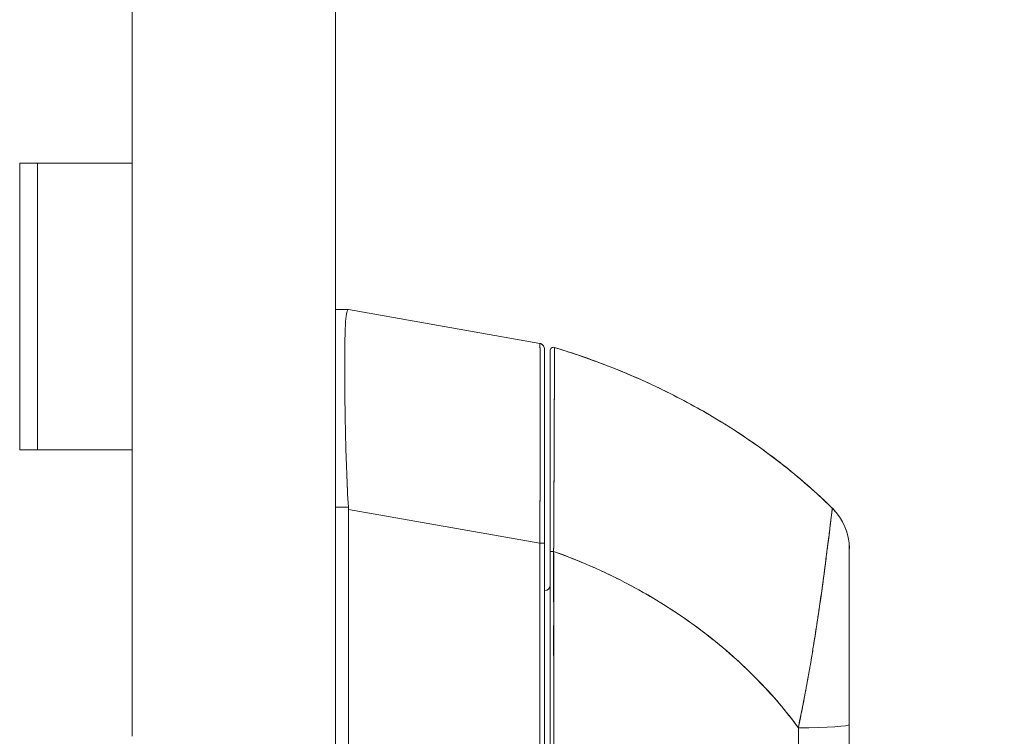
# Model space of a CAD drawing. Header units: inches. Extents: x 16 to 463, y 31 to 294.
# Tile 35 of 110: x 49.91 to 53.34, y 178.6 to 181.1. Entities that reach past the tile are written whole.
import ezdxf

# ---------------------------------------------------------------- set-up
doc = ezdxf.new("R2010")
doc.units = ezdxf.units.IN
doc.header["$LTSCALE"] = 28.571429
doc.header["$MEASUREMENT"] = 0
doc.layers.add('Dimension (ANSI)', color=7, linetype='Continuous', lineweight=5)
doc.layers.add('Visible (ANSI)', color=7, linetype='Continuous', lineweight=5)
doc.styles.add('ROMANS', font='romans.shx')
doc.dimstyles.new('Default (ANSI)', dxfattribs={"dimscale": 28.571429, "dimtxt": 0.1, "dimasz": 0.098425, "dimexe": 0.125, "dimexo": 0.0625, "dimgap": 0.031496, "dimtad": 0, "dimtih": 1, "dimtoh": 1, "dimrnd": 1e-08, "dimzin": 0, "dimdsep": 46, "dimtxsty": 'ROMANS', "dimcen": 0.09, "dimdle": 0.393701, "dimclrd": 256, "dimclre": 256, "dimclrt": 256, "dimadec": 0, "dimazin": 0, "dimtfac": 1, "dimtofl": 0, "dimtmove": 0, "dimatfit": 3, "dimfxl": 1, "dimtolj": 1, "dimtzin": 0, "dimlwd": -1, "dimlwe": -1, "dimarcsym": 0})

# ---------------------------------------------------------------- blocks, each defined once
blk = doc.blocks.new('*D31')
at = {"layer": 'Defpoints', "color": 0, "transparency": 16777216}
for p in [(50.3024, 217.6036), (68.1352, 217.6036), (50.3024, 139.6036)]:
    blk.add_point(p, dxfattribs=at)
at = {"layer": 'Dimension (ANSI)', "transparency": 16777216}
for p, q in [((52.0881, 217.6036), (71.7066, 217.6036)), ((68.1352, 214.7915), (68.1352, 185.694)), ((68.1352, 142.4158), (68.1352, 171.5133)), ((52.0881, 139.6036), (71.7066, 139.6036))]:
    blk.add_line(p, q, dxfattribs=at)
for points in [[(67.6665, 214.7915), (68.6039, 214.7915), (68.1352, 217.6036)], [(67.6665, 142.4158), (68.6039, 142.4158), (68.1352, 139.6036)]]:
    blk.add_solid(points, dxfattribs=at)
at = {"layer": 'Dimension (ANSI)', "transparency": 16777216, "insert": (68.1352, 178.6036), "char_height": 2.85714, "attachment_point": 5, "style": 'ROMANS'}
blk.add_mtext('\\A1;78.00\\PHINGE\\PHEIGHT', dxfattribs=at)

msp = doc.modelspace()

# ---------------------------------------------------------------- linework, layer by layer
at = {"layer": 'Visible (ANSI)'}
for p, q in [((51.0119, 218.5724), (51.0119, 138.6349)), ((50.3024, 180.6036), (50.3024, 181.6036)), ((49.9102, 179.6036), (49.9102, 180.6036)), ((49.9102, 180.6036), (49.9788, 180.6036)), ((49.9724, 179.6036), (49.9724, 180.6036)), ((50.3024, 180.6036), (49.9788, 180.6036)), ((49.9788, 180.6036), (50.3024, 180.6036)), ((50.3024, 179.6036), (50.3024, 180.6036)), ((51.0563, 180.0922), (51.0119, 180.0922)), ((51.0563, 180.0922), (51.0562, 180.0922)), ((51.0562, 180.0922), (51.0563, 180.0922)), ((51.724, 179.9743), (51.0565, 180.0922)), ((51.0565, 180.0922), (51.0565, 180.0922)), ((51.0565, 180.0922), (51.0565, 180.0922)), ((51.724, 179.9743), (51.724, 179.9743)), ((51.724, 179.9743), (51.724, 179.9743)), ((51.7402, 179.2773), (51.7402, 179.955)), ((51.0437, 179.8245), (51.0437, 179.8245)), ((51.0437, 179.8242), (51.0437, 179.8242)), ((51.0437, 179.8242), (51.0437, 179.8242)), ((51.0439, 179.8045), (51.0439, 179.8045)), ((51.0439, 179.8044), (51.0439, 179.8044)), ((49.9788, 179.6036), (49.9102, 179.6036)), ((49.9788, 179.6036), (50.3024, 179.6036)), ((50.3024, 179.6036), (49.9788, 179.6036)), ((50.3024, 178.6036), (50.3024, 179.6036)), ((51.0119, 179.4031), (51.0563, 179.4031)), ((51.0563, 179.4031), (51.0119, 179.4031)), ((51.0565, 179.3952), (51.0565, 178.3311)), ((51.0565, 178.3311), (51.0565, 179.3952)), ((51.0565, 179.3952), (51.724, 179.2773)), ((51.724, 179.2773), (51.0565, 179.3952)), ((51.724, 178.351), (51.724, 179.2773)), ((51.724, 179.2773), (51.724, 178.351)), ((51.7402, 178.351), (51.7402, 179.2773)), ((51.7402, 179.2773), (51.7402, 178.351)), ((51.7722, 179.244), (51.7722, 179.244)), ((52.8032, 179.2586), (52.8032, 179.2586)), ((51.7726, 179.1675), (51.7722, 179.1675)), ((51.7722, 179.1675), (51.7726, 179.1675)), ((52.6258, 178.6036), (52.6258, 178.6036)), ((52.6258, 178.6036), (52.6258, 178.6036))]:
    msp.add_line(p, q, dxfattribs=at)
for centre, radius, start, end in [((51.7206, 179.955), 0.0197, 79.9751, 79.9801), ((51.7206, 179.955), 0.0197, 79.9751, 80), ((51.7206, 179.9546), 0.0197, 79.6627, 79.7232), ((51.7206, 179.9546), 0.0197, 79.6615, 79.722), ((51.7717, 179.9489), 0.0118, 73.0732, 180), ((51.7717, 179.9489), 0.0118, 73.0681, 180.0177), ((50.9276, 179.3952), 0.129, 0.0104, 3.5101), ((50.9276, 179.3952), 0.129, 0.0104, 3.5102), ((51.7206, 179.4107), 0.0197, 281.4243, 281.432), ((52.6064, 179.2586), 0.1969, 0, 45.4728), ((52.6064, 179.2586), 0.1968, 359.9852, 45.4624), ((51.7402, 179.1312), 0.0197, 270, 0)]:
    msp.add_arc(centre, radius, start, end, dxfattribs=at)
for centre, major_axis, ratio, start_param, end_param in [((50.9276, 180.0922), (0.129, 0), 0.001273, 0.007284, 0.061264), ((50.9276, 180.0922), (0.129, 0), 0.001274, 0.007284, 0.061264), ((51.7206, 179.2773), (0.0197, 0), 0.001274, 0.000001, 1.396264), ((51.7206, 179.2773), (0.0197, 0), 0.001274, 0, 1.396263), ((51.7717, 179.2488), (-0.0118, 0), 0.000928, 0, 1.610517), ((51.7717, 179.2488), (-0.0118, 0), 0.000928, 0, 1.610517), ((52.6457, 178.6036), (0, -0.6398), 0.000117, 1.776706, 1.779162), ((52.6064, 178.6448), (0.1969, 0), 0.059815, 4.809756, 6.283185), ((52.6064, 178.6448), (0.1969, 0), 0.059815, 4.809756, 6.283185)]:
    msp.add_ellipse(centre, major_axis=major_axis, ratio=ratio, start_param=start_param, end_param=end_param, dxfattribs=at)
for points, knots in [([(51.0563, 179.4031), (51.0539, 179.444), (51.0519, 179.4848), (51.0504, 179.5247), (51.0488, 179.5646), (51.0476, 179.6038), (51.0467, 179.6415), (51.0458, 179.6792), (51.0451, 179.7156), (51.0446, 179.7502), (51.0441, 179.7848), (51.0438, 179.8175), (51.0436, 179.848), (51.0434, 179.8785), (51.0434, 179.9067), (51.0436, 179.9323), (51.0438, 179.9578), (51.0441, 179.9807), (51.0446, 180.0005), (51.0451, 180.0204), (51.0458, 180.0372), (51.0467, 180.0509), (51.0476, 180.0645), (51.0488, 180.0749), (51.0504, 180.0818), (51.0519, 180.0887), (51.0539, 180.0922), (51.0563, 180.0922)], [0, 0, 0, 0, 0.111111, 0.111111, 0.111111, 0.222222, 0.222222, 0.222222, 0.333333, 0.333333, 0.333333, 0.444444, 0.444444, 0.444444, 0.555556, 0.555556, 0.555556, 0.666667, 0.666667, 0.666667, 0.777778, 0.777778, 0.777778, 0.888889, 0.888889, 0.888889, 1, 1, 1, 1]), ([(51.0563, 180.0922), (51.054, 180.0922), (51.052, 180.0888), (51.0504, 180.0819), (51.0488, 180.0749), (51.0476, 180.0645), (51.0467, 180.0508), (51.0467, 180.0508), (51.0467, 180.0508), (51.0467, 180.0508), (51.0458, 180.0372), (51.0451, 180.0203), (51.0446, 180.0005), (51.0446, 180.0005), (51.0446, 180.0004), (51.0446, 180.0004), (51.0441, 179.9806), (51.0438, 179.9578), (51.0436, 179.9324), (51.0436, 179.9323), (51.0436, 179.9322), (51.0436, 179.9321), (51.0434, 179.9066), (51.0434, 179.8785), (51.0436, 179.8481), (51.0436, 179.848), (51.0436, 179.8479), (51.0436, 179.8478), (51.0438, 179.8174), (51.0441, 179.7848), (51.0446, 179.7504), (51.0446, 179.7503), (51.0446, 179.7502), (51.0446, 179.7502), (51.0451, 179.7157), (51.0458, 179.6794), (51.0467, 179.6417), (51.0467, 179.6416), (51.0467, 179.6416), (51.0467, 179.6415), (51.0476, 179.6037), (51.0488, 179.5645), (51.0504, 179.5246), (51.0504, 179.5245), (51.0504, 179.5244), (51.0504, 179.5243), (51.052, 179.4844), (51.054, 179.4438), (51.0563, 179.4031)], [0, 0, 0, 0, 0.110836, 0.110836, 0.110836, 0.222222, 0.222222, 0.222222, 0.222377, 0.222377, 0.222377, 0.333093, 0.333093, 0.333093, 0.333333, 0.333333, 0.333333, 0.444037, 0.444037, 0.444037, 0.444444, 0.444444, 0.444444, 0.555556, 0.555556, 0.555556, 0.555957, 0.555957, 0.555957, 0.666667, 0.666667, 0.666667, 0.6669, 0.6669, 0.6669, 0.777608, 0.777608, 0.777608, 0.777778, 0.777778, 0.777778, 0.888889, 0.888889, 0.888889, 0.889157, 0.889157, 0.889157, 1, 1, 1, 1]), ([(51.724, 179.2773), (51.724, 179.2869), (51.7241, 179.2964), (51.7241, 179.3059), (51.7242, 179.3181), (51.7242, 179.3303), (51.7243, 179.3424), (51.7243, 179.3545), (51.7244, 179.3666), (51.7244, 179.3786), (51.7244, 179.3906), (51.7245, 179.4026), (51.7245, 179.4145), (51.7246, 179.4263), (51.7246, 179.4381), (51.7247, 179.4498), (51.7247, 179.4615), (51.7247, 179.4731), (51.7248, 179.4847), (51.7248, 179.4962), (51.7249, 179.5075), (51.7249, 179.5188), (51.7249, 179.5275), (51.7249, 179.5362), (51.725, 179.5448), (51.725, 179.5473), (51.725, 179.5498), (51.725, 179.5523), (51.725, 179.5633), (51.725, 179.5742), (51.7251, 179.585), (51.7251, 179.5957), (51.7251, 179.6063), (51.7251, 179.6167), (51.7252, 179.6272), (51.7252, 179.6374), (51.7252, 179.6476), (51.7252, 179.6577), (51.7252, 179.6676), (51.7252, 179.6774), (51.7253, 179.6871), (51.7253, 179.6967), (51.7253, 179.7061), (51.7253, 179.7155), (51.7253, 179.7247), (51.7253, 179.7337), (51.7253, 179.7427), (51.7253, 179.7515), (51.7253, 179.7601), (51.7253, 179.7639), (51.7253, 179.7678), (51.7253, 179.7716), (51.7253, 179.7762), (51.7253, 179.7807), (51.7253, 179.7851), (51.7253, 179.7933), (51.7253, 179.8012), (51.7253, 179.8089), (51.7253, 179.8166), (51.7253, 179.824), (51.7253, 179.8313), (51.7253, 179.8385), (51.7253, 179.8454), (51.7252, 179.8522), (51.7252, 179.8589), (51.7252, 179.8654), (51.7252, 179.8716), (51.7252, 179.8778), (51.7252, 179.8838), (51.7251, 179.8895), (51.7251, 179.8951), (51.7251, 179.9006), (51.7251, 179.9057), (51.725, 179.9109), (51.725, 179.9158), (51.725, 179.9204), (51.725, 179.921), (51.725, 179.9216), (51.725, 179.9222), (51.7249, 179.9261), (51.7249, 179.9298), (51.7249, 179.9333), (51.7248, 179.9374), (51.7248, 179.9411), (51.7248, 179.9446), (51.7247, 179.948), (51.7247, 179.9512), (51.7247, 179.9541), (51.7246, 179.9569), (51.7246, 179.9595), (51.7245, 179.9618), (51.7245, 179.964), (51.7244, 179.966), (51.7244, 179.9677), (51.7243, 179.9693), (51.7243, 179.9707), (51.7242, 179.9717), (51.7242, 179.9728), (51.7241, 179.9735), (51.7241, 179.9739), (51.724, 179.9742), (51.724, 179.9743), (51.724, 179.9743)], [0, 0, 0, 0, 0.0260388, 0.0260388, 0.0260388, 0.0593991, 0.0593991, 0.0593991, 0.0926497, 0.0926497, 0.0926497, 0.1257938, 0.1257938, 0.1257938, 0.1588389, 0.1588389, 0.1588389, 0.1917905, 0.1917905, 0.1917905, 0.2246532, 0.2246532, 0.2246532, 0.25, 0.25, 0.25, 0.2574358, 0.2574358, 0.2574358, 0.2901404, 0.2901404, 0.2901404, 0.3227745, 0.3227745, 0.3227745, 0.3553485, 0.3553485, 0.3553485, 0.3878767, 0.3878767, 0.3878767, 0.4203668, 0.4203668, 0.4203668, 0.4528349, 0.4528349, 0.4528349, 0.4852879, 0.4852879, 0.4852879, 0.5, 0.5, 0.5, 0.5177401, 0.5177401, 0.5177401, 0.550195, 0.550195, 0.550195, 0.5826627, 0.5826627, 0.5826627, 0.6151545, 0.6151545, 0.6151545, 0.6476861, 0.6476861, 0.6476861, 0.6802665, 0.6802665, 0.6802665, 0.7129059, 0.7129059, 0.7129059, 0.7456178, 0.7456178, 0.7456178, 0.75, 0.75, 0.75, 0.7784088, 0.7784088, 0.7784088, 0.8112784, 0.8112784, 0.8112784, 0.8442369, 0.8442369, 0.8442369, 0.8772913, 0.8772913, 0.8772913, 0.9104457, 0.9104457, 0.9104457, 0.9437053, 0.9437053, 0.9437053, 0.9770768, 0.9770768, 0.9770768, 0.9991659, 0.9991659, 0.9991659, 0.9991659]), ([(51.724, 179.9743), (51.7261, 179.974), (51.7281, 179.9733), (51.7318, 179.9712), (51.7335, 179.9699), (51.7364, 179.9669), (51.7376, 179.9651), (51.7393, 179.9613), (51.7399, 179.9592), (51.7402, 179.9566), (51.7402, 179.9561), (51.7402, 179.9555), (51.7402, 179.9554), (51.7402, 179.9552), (51.7402, 179.9552), (51.7402, 179.9551), (51.7402, 179.955), (51.7402, 179.955), (51.7402, 179.955), (51.7402, 179.955), (51.7402, 179.955), (51.7402, 179.955), (51.7402, 179.955), (51.7402, 179.955), (51.7402, 179.955), (51.7402, 179.955), (51.7402, 179.955), (51.7402, 179.955), (51.7402, 179.955), (51.7402, 179.955), (51.7402, 179.955), (51.7402, 179.955), (51.7402, 179.955), (51.7402, 179.955), (51.7402, 179.955), (51.7402, 179.955)], [0, 0, 0, 0, 0.0161556, 0.0161556, 0.03207939, 0.03207939, 0.0480115, 0.0480115, 0.06394331, 0.06394331, 0.06787844, 0.06787844, 0.06861572, 0.06861572, 0.06916873, 0.06916873, 0.06937665, 0.06937665, 0.06942682, 0.06942682, 0.06945185, 0.06945185, 0.06950272, 0.06950272, 0.06960397, 0.06960397, 0.07000415, 0.07000415, 0.07080135, 0.07080135, 0.07139923, 0.07139923, 0.07162343, 0.07162343, 0.07163589, 0.07163589, 0.07163589, 0.07163589]), ([(51.724, 179.9743), (51.7241, 179.9743), (51.7243, 179.9707), (51.7245, 179.9637), (51.7247, 179.9567), (51.7248, 179.9461), (51.7249, 179.9323), (51.725, 179.9185), (51.7251, 179.9013), (51.7252, 179.8812), (51.7252, 179.8611), (51.7253, 179.838), (51.7253, 179.8122), (51.7253, 179.7864), (51.7253, 179.758), (51.7253, 179.7272), (51.7253, 179.6965), (51.7252, 179.6634), (51.7252, 179.6285), (51.7251, 179.5935), (51.725, 179.5568), (51.7249, 179.5186), (51.7248, 179.4804), (51.7247, 179.4408), (51.7245, 179.4004), (51.7243, 179.36), (51.7241, 179.3188), (51.724, 179.2773)], [0.0008172, 0.0008172, 0.0008172, 0.0008172, 0.1111111, 0.1111111, 0.1111111, 0.2222222, 0.2222222, 0.2222222, 0.3333333, 0.3333333, 0.3333333, 0.4444444, 0.4444444, 0.4444444, 0.5555556, 0.5555556, 0.5555556, 0.6666667, 0.6666667, 0.6666667, 0.7777778, 0.7777778, 0.7777778, 0.8888889, 0.8888889, 0.8888889, 1, 1, 1, 1]), ([(51.724, 179.9739), (51.724, 179.9739), (51.7241, 179.9737), (51.7241, 179.9733), (51.7242, 179.9728), (51.7242, 179.972), (51.7243, 179.9708), (51.7243, 179.9697), (51.7244, 179.9683), (51.7244, 179.9665), (51.7244, 179.9648), (51.7245, 179.9627), (51.7245, 179.9604), (51.7246, 179.958), (51.7246, 179.9554), (51.7247, 179.9524), (51.7247, 179.9494), (51.7247, 179.9462), (51.7248, 179.9427), (51.7248, 179.9391), (51.7249, 179.9353), (51.7249, 179.9312), (51.7249, 179.928), (51.7249, 179.9246), (51.725, 179.9211), (51.725, 179.9201), (51.725, 179.919), (51.725, 179.918), (51.725, 179.9133), (51.725, 179.9083), (51.7251, 179.9031), (51.7251, 179.8979), (51.7251, 179.8924), (51.7251, 179.8866), (51.7252, 179.8808), (51.7252, 179.8748), (51.7252, 179.8685), (51.7252, 179.8622), (51.7252, 179.8556), (51.7252, 179.8488), (51.7253, 179.8421), (51.7253, 179.835), (51.7253, 179.8277), (51.7253, 179.8204), (51.7253, 179.8129), (51.7253, 179.8052), (51.7253, 179.7977), (51.7253, 179.79), (51.7253, 179.782)], [0.0006803, 0.0006803, 0.0006803, 0.0006803, 0.026039, 0.026039, 0.026039, 0.0593997, 0.0593997, 0.0593997, 0.0926502, 0.0926502, 0.0926502, 0.1257944, 0.1257944, 0.1257944, 0.1588399, 0.1588399, 0.1588399, 0.191791, 0.191791, 0.191791, 0.2246533, 0.2246533, 0.2246533, 0.25, 0.25, 0.25, 0.2574361, 0.2574361, 0.2574361, 0.2901408, 0.2901408, 0.2901408, 0.322775, 0.322775, 0.322775, 0.3553497, 0.3553497, 0.3553497, 0.3878762, 0.3878762, 0.3878762, 0.4203663, 0.4203663, 0.4203663, 0.4528321, 0.4528321, 0.4528321, 0.4841939, 0.4841939, 0.4841939, 0.4841939]), ([(51.7402, 179.2773), (51.7402, 179.3181), (51.7402, 179.3579), (51.7402, 179.3971), (51.7402, 179.4363), (51.7402, 179.4749), (51.7402, 179.512), (51.7402, 179.5492), (51.7402, 179.585), (51.7402, 179.6189), (51.7402, 179.6529), (51.7402, 179.685), (51.7402, 179.7149), (51.7402, 179.7448), (51.7402, 179.7725), (51.7402, 179.7976), (51.7402, 179.8226), (51.7402, 179.8451), (51.7402, 179.8646), (51.7402, 179.8842), (51.7402, 179.9008), (51.7402, 179.9142), (51.7402, 179.9276), (51.7402, 179.9379), (51.7402, 179.9447), (51.7402, 179.9515), (51.7402, 179.9549), (51.7402, 179.955)], [0, 0, 0, 0, 0.111111, 0.111111, 0.111111, 0.222222, 0.222222, 0.222222, 0.333333, 0.333333, 0.333333, 0.444444, 0.444444, 0.444444, 0.555556, 0.555556, 0.555556, 0.666667, 0.666667, 0.666667, 0.777778, 0.777778, 0.777778, 0.888889, 0.888889, 0.888889, 1, 1, 1, 1]), ([(51.7402, 179.955), (51.7402, 179.9549), (51.7402, 179.9549), (51.7402, 179.9525), (51.7402, 179.939), (51.7402, 179.8909), (51.7402, 179.8559), (51.7402, 179.7682), (51.7402, 179.7142), (51.7402, 179.5926), (51.7402, 179.5231), (51.7402, 179.4089), (51.7402, 179.365), (51.7402, 179.3065), (51.7402, 179.2919), (51.7402, 179.2773)], [0, 0, 0, 0, 0.056294, 0.056294, 0.601235, 0.601235, 1.14251, 1.14251, 1.689624, 1.689624, 2.25407, 2.25407, 2.589419, 2.589419, 2.700746, 2.700746, 2.700746, 2.700746]), ([(51.7722, 179.2488), (51.7723, 179.2689), (51.7724, 179.2902), (51.7725, 179.3125), (51.7726, 179.3293), (51.7727, 179.3466), (51.7728, 179.3643), (51.7729, 179.3706), (51.7729, 179.3769), (51.7729, 179.3832), (51.7731, 179.4082), (51.7732, 179.4336), (51.7733, 179.4587), (51.7733, 179.4691), (51.7734, 179.4794), (51.7734, 179.4896), (51.7735, 179.5054), (51.7736, 179.5209), (51.7736, 179.5361), (51.7737, 179.5606), (51.7738, 179.5845), (51.7739, 179.6077), (51.7739, 179.6093), (51.7739, 179.6109), (51.7739, 179.6126), (51.7741, 179.6378), (51.7742, 179.6623), (51.7742, 179.6853), (51.7743, 179.6949), (51.7743, 179.7044), (51.7743, 179.7135), (51.7744, 179.7269), (51.7744, 179.7396), (51.7745, 179.7517), (51.7745, 179.7686), (51.7746, 179.7842), (51.7746, 179.7983), (51.7746, 179.8023), (51.7747, 179.8061), (51.7747, 179.8098), (51.7747, 179.8283), (51.7748, 179.8443), (51.7748, 179.8582), (51.7748, 179.8588), (51.7748, 179.8593), (51.7748, 179.8598), (51.7749, 179.8739), (51.7749, 179.886), (51.775, 179.8963), (51.775, 179.8986), (51.775, 179.9007), (51.775, 179.9028), (51.775, 179.9111), (51.775, 179.9182), (51.775, 179.9243), (51.775, 179.9268), (51.7751, 179.9291), (51.7751, 179.9314), (51.7751, 179.9358), (51.7751, 179.9397), (51.7751, 179.9429), (51.7751, 179.9451), (51.7751, 179.947), (51.7751, 179.9487), (51.7751, 179.9508), (51.7751, 179.9524), (51.7751, 179.9539), (51.7751, 179.9554), (51.7751, 179.9567), (51.7752, 179.9576), (51.7752, 179.9581), (51.7752, 179.9586), (51.7752, 179.9589), (51.7752, 179.9598), (51.7752, 179.9602), (51.7752, 179.9601)], [0, 0, 0, 0, 0.051762, 0.051762, 0.051762, 0.090909, 0.090909, 0.090909, 0.104756, 0.104756, 0.104756, 0.15926, 0.15926, 0.15926, 0.181818, 0.181818, 0.181818, 0.216639, 0.216639, 0.216639, 0.272727, 0.272727, 0.272727, 0.27663, 0.27663, 0.27663, 0.337872, 0.337872, 0.337872, 0.363636, 0.363636, 0.363636, 0.401523, 0.401523, 0.401523, 0.454545, 0.454545, 0.454545, 0.469339, 0.469339, 0.469339, 0.542657, 0.542657, 0.542657, 0.545455, 0.545455, 0.545455, 0.62016, 0.62016, 0.62016, 0.636364, 0.636364, 0.636364, 0.700569, 0.700569, 0.700569, 0.727273, 0.727273, 0.727273, 0.781747, 0.781747, 0.781747, 0.818182, 0.818182, 0.818182, 0.861421, 0.861421, 0.861421, 0.909091, 0.909091, 0.909091, 0.93478, 0.93478, 0.93478, 1, 1, 1, 1]), ([(51.7752, 179.9601), (51.7752, 179.9601), (51.7752, 179.9601), (51.7752, 179.9601), (51.7752, 179.9601), (51.7752, 179.9601), (51.7752, 179.96), (51.7752, 179.96), (51.7752, 179.9599), (51.7752, 179.9599), (51.7752, 179.9598), (51.7752, 179.9597), (51.7752, 179.9596), (51.7752, 179.9595), (51.7752, 179.9594), (51.7752, 179.9592), (51.7752, 179.9591), (51.7752, 179.9589), (51.7752, 179.9587), (51.7752, 179.9585), (51.7752, 179.9583), (51.7752, 179.958), (51.7752, 179.9578), (51.7752, 179.9575), (51.7752, 179.9571), (51.7752, 179.9568), (51.7752, 179.9564), (51.7751, 179.9559), (51.7751, 179.9555), (51.7751, 179.9549), (51.7751, 179.9544), (51.7751, 179.9537), (51.7751, 179.953), (51.7751, 179.9522), (51.7751, 179.9514), (51.7751, 179.9504), (51.7751, 179.9494), (51.7751, 179.9485), (51.7751, 179.9476), (51.7751, 179.9466), (51.7751, 179.9463), (51.7751, 179.9461), (51.7751, 179.9458), (51.7751, 179.9444), (51.7751, 179.9428), (51.7751, 179.9412), (51.7751, 179.9394), (51.7751, 179.9376), (51.7751, 179.9355), (51.7751, 179.9334), (51.7751, 179.9311), (51.7751, 179.9286), (51.775, 179.926), (51.775, 179.9231), (51.775, 179.9201), (51.775, 179.9169), (51.775, 179.9135), (51.775, 179.9098), (51.775, 179.9087), (51.775, 179.9076), (51.775, 179.9065), (51.775, 179.9035), (51.775, 179.9004), (51.775, 179.8972), (51.7749, 179.8924), (51.7749, 179.8873), (51.7749, 179.8819), (51.7749, 179.876), (51.7749, 179.8697), (51.7748, 179.8632), (51.7748, 179.8562), (51.7748, 179.8488), (51.7748, 179.8412), (51.7748, 179.8409), (51.7748, 179.8407), (51.7748, 179.8405), (51.7747, 179.8318), (51.7747, 179.8227), (51.7747, 179.8132), (51.7746, 179.8027), (51.7746, 179.7918), (51.7746, 179.7804), (51.7745, 179.7716), (51.7745, 179.7624), (51.7745, 179.7531), (51.7745, 179.7491), (51.7744, 179.745), (51.7744, 179.7409), (51.7744, 179.7257), (51.7743, 179.7098), (51.7743, 179.6933), (51.7742, 179.6778), (51.7741, 179.6619), (51.7741, 179.6455), (51.7741, 179.643), (51.7741, 179.6406), (51.774, 179.6381), (51.774, 179.6203), (51.7739, 179.602), (51.7738, 179.5832), (51.7738, 179.5664), (51.7737, 179.5492), (51.7736, 179.5317), (51.7736, 179.5286), (51.7736, 179.5255), (51.7736, 179.5224), (51.7735, 179.5099), (51.7735, 179.4972), (51.7734, 179.4845), (51.7733, 179.4702), (51.7733, 179.4557), (51.7732, 179.4411), (51.7731, 179.4279), (51.7731, 179.4147), (51.773, 179.4014), (51.773, 179.397), (51.773, 179.3926), (51.7729, 179.3883), (51.7729, 179.3805), (51.7729, 179.3728), (51.7728, 179.365), (51.7728, 179.354), (51.7727, 179.3429), (51.7727, 179.3318), (51.7726, 179.3217), (51.7725, 179.3115), (51.7725, 179.3014), (51.7724, 179.2922), (51.7724, 179.283), (51.7723, 179.2737), (51.7723, 179.2654), (51.7722, 179.2571), (51.7722, 179.2488)], [0, 0, 0, 0, 0.005154, 0.005154, 0.005154, 0.011125, 0.011125, 0.011125, 0.01776, 0.01776, 0.01776, 0.024968, 0.024968, 0.024968, 0.032665, 0.032665, 0.032665, 0.040791, 0.040791, 0.040791, 0.049493, 0.049493, 0.049493, 0.059043, 0.059043, 0.059043, 0.069717, 0.069717, 0.069717, 0.08179, 0.08179, 0.08179, 0.095542, 0.095542, 0.095542, 0.111257, 0.111257, 0.111257, 0.125, 0.125, 0.125, 0.128815, 0.128815, 0.128815, 0.14795, 0.14795, 0.14795, 0.168736, 0.168736, 0.168736, 0.191175, 0.191175, 0.191175, 0.215514, 0.215514, 0.215514, 0.242018, 0.242018, 0.242018, 0.25, 0.25, 0.25, 0.270974, 0.270974, 0.270974, 0.302738, 0.302738, 0.302738, 0.337689, 0.337689, 0.337689, 0.375, 0.375, 0.375, 0.376125, 0.376125, 0.376125, 0.418166, 0.418166, 0.418166, 0.464234, 0.464234, 0.464234, 0.5, 0.5, 0.5, 0.515243, 0.515243, 0.515243, 0.571952, 0.571952, 0.571952, 0.625, 0.625, 0.625, 0.632854, 0.632854, 0.632854, 0.689973, 0.689973, 0.689973, 0.740919, 0.740919, 0.740919, 0.75, 0.75, 0.75, 0.78617, 0.78617, 0.78617, 0.826664, 0.826664, 0.826664, 0.863094, 0.863094, 0.863094, 0.875, 0.875, 0.875, 0.89603, 0.89603, 0.89603, 0.925948, 0.925948, 0.925948, 0.953112, 0.953112, 0.953112, 0.977764, 0.977764, 0.977764, 1, 1, 1, 1]), ([(51.7752, 179.9601), (51.8536, 179.9363), (51.9285, 179.9095), (51.9996, 179.8805), (52.0708, 179.8516), (52.1383, 179.8203), (52.2022, 179.7873), (52.2661, 179.7544), (52.3264, 179.7197), (52.3831, 179.6839), (52.4398, 179.648), (52.493, 179.6109), (52.5428, 179.5731), (52.5926, 179.5353), (52.6389, 179.4967), (52.682, 179.4577), (52.7036, 179.4382), (52.7244, 179.4186), (52.7444, 179.3989)], [0, 0, 0, 0, 0.181782, 0.181782, 0.181782, 0.363564, 0.363564, 0.363564, 0.545346, 0.545346, 0.545346, 0.727128, 0.727128, 0.727128, 0.90891, 0.90891, 0.90891, 1, 1, 1, 1]), ([(52.7444, 179.3989), (52.7171, 179.4258), (52.6882, 179.4526), (52.6578, 179.4792), (52.6274, 179.5059), (52.5953, 179.5324), (52.5617, 179.5586), (52.528, 179.5847), (52.4928, 179.6106), (52.4559, 179.6359), (52.419, 179.6612), (52.3804, 179.6861), (52.3402, 179.7104), (52.3, 179.7346), (52.258, 179.7582), (52.2144, 179.781), (52.1708, 179.8038), (52.1254, 179.8259), (52.0783, 179.8469), (52.0313, 179.868), (51.9825, 179.8881), (51.9319, 179.907), (51.8814, 179.9259), (51.8291, 179.9437), (51.7752, 179.9601)], [0, 0, 0, 0, 0.12462, 0.12462, 0.12462, 0.249674, 0.249674, 0.249674, 0.374729, 0.374729, 0.374729, 0.499784, 0.499784, 0.499784, 0.624839, 0.624839, 0.624839, 0.749894, 0.749894, 0.749894, 0.874949, 0.874949, 0.874949, 1, 1, 1, 1]), ([(51.7599, 179.9489), (51.7599, 179.9488), (51.7599, 179.9444), (51.7599, 179.9355), (51.7599, 179.9267), (51.7599, 179.9135), (51.7599, 179.8961), (51.7599, 179.8787), (51.7599, 179.8571), (51.7599, 179.8318), (51.7599, 179.8065), (51.7599, 179.7774), (51.7599, 179.7452), (51.7599, 179.7129), (51.7599, 179.6774), (51.7599, 179.6393), (51.7599, 179.6013), (51.7599, 179.5607), (51.7599, 179.5182), (51.7599, 179.4757), (51.7599, 179.4313), (51.7599, 179.3862), (51.7599, 179.3412), (51.7599, 179.2955), (51.7599, 179.2488)], [0, 0, 0, 0, 0.125, 0.125, 0.125, 0.25, 0.25, 0.25, 0.375, 0.375, 0.375, 0.5, 0.5, 0.5, 0.625, 0.625, 0.625, 0.75, 0.75, 0.75, 0.875, 0.875, 0.875, 1, 1, 1, 1]), ([(51.7599, 179.2488), (51.7599, 179.257), (51.7599, 179.2651), (51.7599, 179.2733), (51.7599, 179.2824), (51.7599, 179.2915), (51.7599, 179.3005), (51.7599, 179.3105), (51.7599, 179.3205), (51.7599, 179.3304), (51.7599, 179.3414), (51.7599, 179.3523), (51.7599, 179.3631), (51.7599, 179.3751), (51.7599, 179.387), (51.7599, 179.3989), (51.7599, 179.412), (51.7599, 179.425), (51.7599, 179.4379), (51.7599, 179.4523), (51.7599, 179.4666), (51.7599, 179.4806), (51.7599, 179.4924), (51.7599, 179.5041), (51.7599, 179.5157), (51.7599, 179.5195), (51.7599, 179.5233), (51.7599, 179.5272), (51.7599, 179.5443), (51.7599, 179.5612), (51.7599, 179.5777), (51.7599, 179.5962), (51.7599, 179.6143), (51.7599, 179.6318), (51.7599, 179.6505), (51.7599, 179.6687), (51.7599, 179.6861), (51.7599, 179.7023), (51.7599, 179.718), (51.7599, 179.733), (51.7599, 179.7363), (51.7599, 179.7396), (51.7599, 179.7428), (51.7599, 179.7528), (51.7599, 179.7625), (51.7599, 179.7719), (51.7599, 179.7831), (51.7599, 179.7938), (51.7599, 179.8041), (51.7599, 179.8135), (51.7599, 179.8225), (51.7599, 179.831), (51.7599, 179.8388), (51.7599, 179.8463), (51.7599, 179.8534), (51.7599, 179.8598), (51.7599, 179.8659), (51.7599, 179.8718), (51.7599, 179.8771), (51.7599, 179.8821), (51.7599, 179.8869), (51.7599, 179.8897), (51.7599, 179.8925), (51.7599, 179.8952), (51.7599, 179.8966), (51.7599, 179.8979), (51.7599, 179.8993), (51.7599, 179.9029), (51.7599, 179.9063), (51.7599, 179.9095), (51.7599, 179.9124), (51.7599, 179.9152), (51.7599, 179.9178), (51.7599, 179.9202), (51.7599, 179.9225), (51.7599, 179.9246), (51.7599, 179.9266), (51.7599, 179.9285), (51.7599, 179.9302), (51.7599, 179.9318), (51.7599, 179.9333), (51.7599, 179.9347), (51.7599, 179.936), (51.7599, 179.9372), (51.7599, 179.9383), (51.7599, 179.9393), (51.7599, 179.9402), (51.7599, 179.9411), (51.7599, 179.9418), (51.7599, 179.9425), (51.7599, 179.9431), (51.7599, 179.9437), (51.7599, 179.9442), (51.7599, 179.9447), (51.7599, 179.9451), (51.7599, 179.9455), (51.7599, 179.9459), (51.7599, 179.9462), (51.7599, 179.9465), (51.7599, 179.9468), (51.7599, 179.947), (51.7599, 179.9472), (51.7599, 179.9474), (51.7599, 179.9476), (51.7599, 179.9478), (51.7599, 179.9479), (51.7599, 179.9481), (51.7599, 179.9482), (51.7599, 179.9483), (51.7599, 179.9484), (51.7599, 179.9485), (51.7599, 179.9486), (51.7599, 179.9487), (51.7599, 179.9487), (51.7599, 179.9487), (51.7599, 179.9488), (51.7599, 179.9488), (51.7599, 179.9488), (51.7599, 179.9488), (51.7599, 179.9489), (51.7599, 179.9489)], [0, 0, 0, 0, 0.02245, 0.02245, 0.02245, 0.047334, 0.047334, 0.047334, 0.074749, 0.074749, 0.074749, 0.10494, 0.10494, 0.10494, 0.138177, 0.138177, 0.138177, 0.174941, 0.174941, 0.174941, 0.215785, 0.215785, 0.215785, 0.25, 0.25, 0.25, 0.261359, 0.261359, 0.261359, 0.312557, 0.312557, 0.312557, 0.36984, 0.36984, 0.36984, 0.430819, 0.430819, 0.430819, 0.48753, 0.48753, 0.48753, 0.5, 0.5, 0.5, 0.538486, 0.538486, 0.538486, 0.584458, 0.584458, 0.584458, 0.626373, 0.626373, 0.626373, 0.664667, 0.664667, 0.664667, 0.699465, 0.699465, 0.699465, 0.731072, 0.731072, 0.731072, 0.75, 0.75, 0.75, 0.759869, 0.759869, 0.759869, 0.78621, 0.78621, 0.78621, 0.810385, 0.810385, 0.810385, 0.832663, 0.832663, 0.832663, 0.853294, 0.853294, 0.853294, 0.872282, 0.872282, 0.872282, 0.889703, 0.889703, 0.889703, 0.905292, 0.905292, 0.905292, 0.91893, 0.91893, 0.91893, 0.930901, 0.930901, 0.930901, 0.941484, 0.941484, 0.941484, 0.950952, 0.950952, 0.950952, 0.959577, 0.959577, 0.959577, 0.967632, 0.967632, 0.967632, 0.975259, 0.975259, 0.975259, 0.982403, 0.982403, 0.982403, 0.988977, 0.988977, 0.988977, 0.994894, 0.994894, 0.994894, 1, 1, 1, 1]), ([(52.7444, 179.3989), (52.7443, 179.399), (52.7442, 179.3986), (52.744, 179.3975), (52.7439, 179.3966), (52.7437, 179.3952), (52.7434, 179.3933), (52.7433, 179.3927), (52.7432, 179.3921), (52.7431, 179.3914), (52.7427, 179.3882), (52.7421, 179.384), (52.7414, 179.3785), (52.7412, 179.3767), (52.741, 179.3748), (52.7407, 179.3727), (52.7401, 179.3682), (52.7395, 179.363), (52.7387, 179.3569), (52.7379, 179.3498), (52.7368, 179.3416), (52.7357, 179.3321), (52.7354, 179.3298), (52.7351, 179.3275), (52.7348, 179.3252), (52.7333, 179.3128), (52.7316, 179.2986), (52.7296, 179.2825), (52.7289, 179.2772), (52.7282, 179.2717), (52.7275, 179.2661), (52.726, 179.2545), (52.7245, 179.2421), (52.7228, 179.2289), (52.7218, 179.2212), (52.7207, 179.2133), (52.7197, 179.2051), (52.7184, 179.1954), (52.7171, 179.1853), (52.7157, 179.1749), (52.7153, 179.1717), (52.7149, 179.1685), (52.7144, 179.1653), (52.7114, 179.1428), (52.7081, 179.1187), (52.7045, 179.0931), (52.703, 179.0825), (52.7014, 179.0716), (52.6998, 179.0605), (52.6977, 179.0458), (52.6954, 179.0305), (52.6931, 179.0149), (52.6891, 178.9889), (52.6849, 178.9616), (52.6804, 178.9332), (52.68, 178.9303), (52.6795, 178.9275), (52.6791, 178.9247), (52.6772, 178.9129), (52.6753, 178.9009), (52.6733, 178.8887), (52.6713, 178.8762), (52.6692, 178.8636), (52.6671, 178.8509), (52.6627, 178.825), (52.658, 178.799), (52.6532, 178.7737), (52.653, 178.7731), (52.6529, 178.7725), (52.6528, 178.7719), (52.648, 178.7469), (52.6431, 178.7226), (52.6383, 178.699), (52.6337, 178.6763), (52.6293, 178.6543), (52.6255, 178.6331)], [0, 0, 0, 0, 0.060624, 0.060624, 0.060624, 0.111111, 0.111111, 0.111111, 0.126587, 0.126587, 0.126587, 0.198791, 0.198791, 0.198791, 0.222222, 0.222222, 0.222222, 0.273294, 0.273294, 0.273294, 0.333333, 0.333333, 0.333333, 0.347437, 0.347437, 0.347437, 0.420522, 0.420522, 0.420522, 0.444444, 0.444444, 0.444444, 0.493399, 0.493399, 0.493399, 0.52195, 0.52195, 0.52195, 0.555556, 0.555556, 0.555556, 0.565886, 0.565886, 0.565886, 0.637117, 0.637117, 0.637117, 0.666667, 0.666667, 0.666667, 0.705993, 0.705993, 0.705993, 0.771333, 0.771333, 0.771333, 0.777778, 0.777778, 0.777778, 0.804681, 0.804681, 0.804681, 0.832365, 0.832365, 0.832365, 0.888889, 0.888889, 0.888889, 0.890266, 0.890266, 0.890266, 0.946106, 0.946106, 0.946106, 1, 1, 1, 1]), ([(52.6255, 178.6331), (52.6279, 178.6446), (52.6302, 178.6561), (52.6325, 178.6675), (52.6351, 178.6802), (52.6377, 178.6929), (52.6401, 178.7055), (52.6429, 178.7195), (52.6456, 178.7334), (52.6482, 178.7472), (52.6503, 178.7584), (52.6524, 178.7695), (52.6544, 178.7805), (52.6552, 178.7846), (52.6559, 178.7887), (52.6567, 178.7928), (52.6597, 178.8095), (52.6626, 178.826), (52.6654, 178.8423), (52.6685, 178.8605), (52.6716, 178.8785), (52.6744, 178.8961), (52.6758, 178.9043), (52.6771, 178.9126), (52.6784, 178.9207), (52.6803, 178.932), (52.6821, 178.9432), (52.6838, 178.9543), (52.6872, 178.9758), (52.6904, 178.9967), (52.6934, 179.0168), (52.6949, 179.027), (52.6964, 179.037), (52.6978, 179.0467), (52.6997, 179.0593), (52.7014, 179.0715), (52.7031, 179.0834), (52.7066, 179.1076), (52.7097, 179.1304), (52.7126, 179.1519), (52.7128, 179.1529), (52.7129, 179.1539), (52.713, 179.1549), (52.7159, 179.1761), (52.7185, 179.196), (52.7209, 179.2144), (52.7222, 179.2246), (52.7235, 179.2344), (52.7247, 179.2437), (52.7256, 179.2513), (52.7266, 179.2586), (52.7274, 179.2657), (52.7293, 179.2803), (52.7309, 179.2937), (52.7325, 179.3059), (52.7327, 179.3081), (52.733, 179.3103), (52.7333, 179.3125), (52.7343, 179.3212), (52.7353, 179.3292), (52.7362, 179.3366), (52.7373, 179.3451), (52.7382, 179.3528), (52.7391, 179.3595), (52.7391, 179.36), (52.7392, 179.3605), (52.7392, 179.361), (52.7399, 179.3667), (52.7406, 179.3717), (52.7411, 179.3761), (52.7417, 179.3805), (52.7422, 179.3842), (52.7426, 179.3874), (52.7427, 179.3882), (52.7428, 179.389), (52.7429, 179.3897), (52.7432, 179.3915), (52.7434, 179.3931), (52.7436, 179.3944), (52.7438, 179.396), (52.744, 179.3972), (52.7441, 179.398), (52.7443, 179.3986), (52.7444, 179.3989), (52.7444, 179.3989)], [0, 0, 0, 0, 0.025561, 0.025561, 0.025561, 0.054074, 0.054074, 0.054074, 0.085653, 0.085653, 0.085653, 0.111111, 0.111111, 0.111111, 0.120564, 0.120564, 0.120564, 0.159118, 0.159118, 0.159118, 0.202025, 0.202025, 0.202025, 0.222222, 0.222222, 0.222222, 0.25045, 0.25045, 0.25045, 0.305586, 0.305586, 0.305586, 0.333333, 0.333333, 0.333333, 0.368899, 0.368899, 0.368899, 0.441105, 0.441105, 0.441105, 0.444444, 0.444444, 0.444444, 0.516088, 0.516088, 0.516088, 0.555556, 0.555556, 0.555556, 0.587675, 0.587675, 0.587675, 0.654416, 0.654416, 0.654416, 0.666667, 0.666667, 0.666667, 0.716143, 0.716143, 0.716143, 0.773469, 0.773469, 0.773469, 0.777778, 0.777778, 0.777778, 0.826688, 0.826688, 0.826688, 0.875825, 0.875825, 0.875825, 0.888889, 0.888889, 0.888889, 0.920777, 0.920777, 0.920777, 0.962174, 0.962174, 0.962174, 1, 1, 1, 1]), ([(52.7444, 179.3989), (52.7444, 179.3989), (52.7444, 179.3989), (52.7444, 179.3989), (52.7444, 179.3989), (52.7444, 179.3989), (52.7444, 179.3989), (52.7444, 179.3989), (52.7444, 179.3989), (52.7444, 179.399), (52.7444, 179.399), (52.7444, 179.399), (52.7444, 179.399), (52.7444, 179.399), (52.7444, 179.399), (52.7444, 179.399), (52.7444, 179.399), (52.7444, 179.399), (52.7444, 179.399), (52.7444, 179.399), (52.7444, 179.399), (52.7444, 179.399), (52.7444, 179.399), (52.7444, 179.399), (52.7444, 179.399), (52.7444, 179.399), (52.7444, 179.399), (52.7444, 179.399), (52.7444, 179.3989), (52.7444, 179.3989), (52.7444, 179.3989), (52.7444, 179.3989), (52.7444, 179.3989), (52.7444, 179.3989), (52.7444, 179.3989), (52.7444, 179.3989), (52.7444, 179.3989)], [0.0828016, 0.0828016, 0.0828016, 0.0828016, 0.1666667, 0.1666667, 0.1666667, 0.2049898, 0.2049898, 0.2049898, 0.3333333, 0.3333333, 0.3333333, 0.354537, 0.354537, 0.354537, 0.4566957, 0.4566957, 0.4566957, 0.5, 0.5, 0.5, 0.5435864, 0.5435864, 0.5435864, 0.645594, 0.645594, 0.645594, 0.6666667, 0.6666667, 0.6666667, 0.7950172, 0.7950172, 0.7950172, 0.8333333, 0.8333333, 0.8333333, 0.9171343, 0.9171343, 0.9171343, 0.9171343]), ([(51.7599, 179.2488), (51.7599, 179.1509), (51.7599, 179.0522), (51.7599, 178.9526), (51.7599, 178.8531), (51.7599, 178.7528), (51.7599, 178.6515), (51.7599, 178.5503), (51.7599, 178.4481), (51.7599, 178.3451)], [0, 0, 0, 0, 0.333333, 0.333333, 0.333333, 0.666667, 0.666667, 0.666667, 1, 1, 1, 1]), ([(51.7599, 178.3451), (51.7599, 178.4178), (51.7599, 178.4904), (51.7599, 178.5631), (51.7599, 178.6335), (51.7599, 178.7038), (51.7599, 178.7741), (51.7599, 178.8504), (51.7599, 178.9267), (51.7599, 179.0029), (51.7599, 179.0849), (51.7599, 179.1668), (51.7599, 179.2488)], [0, 0, 0, 0, 0.241265, 0.241265, 0.241265, 0.474784, 0.474784, 0.474784, 0.727965, 0.727965, 0.727965, 1, 1, 1, 1]), ([(51.7728, 178.345), (51.7727, 178.3659), (51.7726, 178.3885), (51.7726, 178.4124), (51.7725, 178.4304), (51.7725, 178.4491), (51.7725, 178.4683), (51.7725, 178.4703), (51.7725, 178.4722), (51.7725, 178.4742), (51.7726, 178.4928), (51.7726, 178.5119), (51.7726, 178.5314), (51.7726, 178.5489), (51.7726, 178.5666), (51.7726, 178.5846), (51.7726, 178.5927), (51.7726, 178.6008), (51.7726, 178.609), (51.7726, 178.6175), (51.7726, 178.626), (51.7726, 178.6346), (51.7726, 178.6502), (51.7726, 178.666), (51.7726, 178.6818), (51.7725, 178.7069), (51.7725, 178.7321), (51.7725, 178.7572), (51.7724, 178.7616), (51.7724, 178.7661), (51.7724, 178.7705), (51.7724, 178.7991), (51.7723, 178.8276), (51.7723, 178.8552), (51.7723, 178.871), (51.7722, 178.8866), (51.7722, 178.9017), (51.7722, 178.915), (51.7722, 178.9279), (51.7722, 178.9406), (51.7722, 178.9557), (51.7722, 178.9705), (51.7722, 178.985), (51.7723, 179.0005), (51.7723, 179.0156), (51.7723, 179.0306), (51.7723, 179.0308), (51.7723, 179.0311), (51.7723, 179.0313), (51.7724, 179.0479), (51.7724, 179.0641), (51.7724, 179.0801), (51.7725, 179.0978), (51.7725, 179.1152), (51.7725, 179.1321), (51.7726, 179.1371), (51.7726, 179.1421), (51.7726, 179.1471), (51.7726, 179.1611), (51.7726, 179.1748), (51.7725, 179.188), (51.7725, 179.2095), (51.7724, 179.2299), (51.7722, 179.2488)], [0, 0, 0, 0, 0.081335, 0.081335, 0.081335, 0.142857, 0.142857, 0.142857, 0.149075, 0.149075, 0.149075, 0.208369, 0.208369, 0.208369, 0.261718, 0.261718, 0.261718, 0.285714, 0.285714, 0.285714, 0.31059, 0.31059, 0.31059, 0.356152, 0.356152, 0.356152, 0.428571, 0.428571, 0.428571, 0.441332, 0.441332, 0.441332, 0.524105, 0.524105, 0.524105, 0.571429, 0.571429, 0.571429, 0.612746, 0.612746, 0.612746, 0.661888, 0.661888, 0.661888, 0.714286, 0.714286, 0.714286, 0.715129, 0.715129, 0.715129, 0.773301, 0.773301, 0.773301, 0.837913, 0.837913, 0.837913, 0.857143, 0.857143, 0.857143, 0.911653, 0.911653, 0.911653, 1, 1, 1, 1]), ([(51.7722, 179.2488), (51.823, 179.2305), (51.8718, 179.2107), (51.9186, 179.1898), (51.9654, 179.1688), (52.0101, 179.1465), (52.0529, 179.1233), (52.0956, 179.1001), (52.1364, 179.0759), (52.1751, 179.051), (52.2139, 179.026), (52.2507, 179.0003), (52.2856, 178.974), (52.3205, 178.9478), (52.3535, 178.921), (52.3846, 178.8938), (52.4157, 178.8667), (52.445, 178.8392), (52.4725, 178.8115), (52.5, 178.7838), (52.5258, 178.756), (52.5499, 178.7281), (52.5739, 178.7002), (52.5963, 178.6722), (52.6171, 178.6444), (52.62, 178.6406), (52.6228, 178.6369), (52.6255, 178.6331)], [0, 0, 0, 0, 0.122921, 0.122921, 0.122921, 0.245842, 0.245842, 0.245842, 0.368763, 0.368763, 0.368763, 0.491684, 0.491684, 0.491684, 0.614605, 0.614605, 0.614605, 0.737526, 0.737526, 0.737526, 0.860447, 0.860447, 0.860447, 0.983368, 0.983368, 0.983368, 1, 1, 1, 1]), ([(51.7722, 179.2488), (51.7722, 179.1662), (51.7722, 179.0842), (51.7723, 179.0029), (51.7723, 178.9825), (51.7723, 178.9622), (51.7723, 178.9418), (51.7723, 178.8856), (51.7724, 178.8297), (51.7724, 178.7741), (51.7725, 178.7294), (51.7725, 178.6849), (51.7725, 178.6406), (51.7726, 178.6147), (51.7726, 178.5889), (51.7726, 178.5631), (51.7727, 178.4899), (51.7728, 178.4172), (51.7728, 178.345)], [0, 0, 0, 0, 0.266519, 0.266519, 0.266519, 0.333333, 0.333333, 0.333333, 0.518206, 0.518206, 0.518206, 0.666667, 0.666667, 0.666667, 0.753542, 0.753542, 0.753542, 1, 1, 1, 1]), ([(52.6255, 178.6331), (52.6044, 178.6619), (52.5817, 178.6907), (52.5571, 178.7196), (52.5326, 178.7484), (52.5062, 178.7773), (52.478, 178.8059), (52.4498, 178.8346), (52.4197, 178.8631), (52.3877, 178.8912), (52.3556, 178.9193), (52.3216, 178.947), (52.2855, 178.9741), (52.2494, 179.0013), (52.2113, 179.0278), (52.171, 179.0536), (52.1308, 179.0793), (52.0884, 179.1043), (52.0439, 179.1281), (51.9994, 179.152), (51.9528, 179.1748), (51.904, 179.1962), (51.8617, 179.2148), (51.8177, 179.2324), (51.7722, 179.2488)], [0, 0, 0, 0, 0.127116, 0.127116, 0.127116, 0.254233, 0.254233, 0.254233, 0.381349, 0.381349, 0.381349, 0.508466, 0.508466, 0.508466, 0.635582, 0.635582, 0.635582, 0.762699, 0.762699, 0.762699, 0.889815, 0.889815, 0.889815, 1, 1, 1, 1]), ([(52.8032, 179.2586), (52.8032, 179.2574), (52.8032, 179.2557), (52.8032, 179.2501), (52.8032, 179.2443), (52.8032, 179.2357), (52.8032, 179.2239), (52.8032, 179.2121), (52.8032, 179.1973), (52.8032, 179.1791), (52.8032, 179.1609), (52.8032, 179.1395), (52.8032, 179.1146), (52.8032, 179.0897), (52.8032, 179.0613), (52.8032, 179.0292), (52.8032, 178.9972), (52.8032, 178.9616), (52.8032, 178.9222), (52.8032, 178.8828), (52.8032, 178.8397), (52.8032, 178.7934), (52.8032, 178.7471), (52.8032, 178.6977), (52.8032, 178.6448)], [0.0022922, 0.0022922, 0.0022922, 0.0022922, 0.125, 0.125, 0.125, 0.25, 0.25, 0.25, 0.375, 0.375, 0.375, 0.5, 0.5, 0.5, 0.625, 0.625, 0.625, 0.75, 0.75, 0.75, 0.875, 0.875, 0.875, 1, 1, 1, 1]), ([(52.8032, 179.2586), (52.8032, 179.2586), (52.8032, 179.2583), (52.8032, 179.2577), (52.8032, 179.2571), (52.8032, 179.2561), (52.8032, 179.2547), (52.8032, 179.2533), (52.8032, 179.2514), (52.8032, 179.2491), (52.8032, 179.2466), (52.8032, 179.2436), (52.8032, 179.2401), (52.8032, 179.2363), (52.8032, 179.2319), (52.8032, 179.227), (52.8032, 179.2215), (52.8032, 179.2154), (52.8032, 179.2088), (52.8032, 179.2062), (52.8032, 179.2036), (52.8032, 179.2009), (52.8032, 179.1957), (52.8032, 179.1902), (52.8032, 179.1845), (52.8032, 179.1746), (52.8032, 179.164), (52.8032, 179.1526), (52.8032, 179.1399), (52.8032, 179.1263), (52.8032, 179.112), (52.8032, 179.0962), (52.8032, 179.0796), (52.8032, 179.0623), (52.8032, 179.0592), (52.8032, 179.0561), (52.8032, 179.053), (52.8032, 179.0384), (52.8032, 179.0233), (52.8032, 179.0078), (52.8032, 178.9905), (52.8032, 178.9728), (52.8032, 178.9547), (52.8032, 178.9383), (52.8032, 178.9216), (52.8032, 178.9046), (52.8032, 178.8893), (52.8032, 178.8737), (52.8032, 178.858), (52.8032, 178.8578), (52.8032, 178.8577), (52.8032, 178.8575), (52.8032, 178.8434), (52.8032, 178.8291), (52.8032, 178.8147), (52.8032, 178.8015), (52.8032, 178.7881), (52.8032, 178.7747), (52.8032, 178.7625), (52.8032, 178.7502), (52.8032, 178.7378), (52.8032, 178.7266), (52.8032, 178.7153), (52.8032, 178.7039), (52.8032, 178.6936), (52.8032, 178.6832), (52.8032, 178.6729), (52.8032, 178.6635), (52.8032, 178.6542), (52.8032, 178.6448)], [0, 0, 0, 0, 0.029834, 0.029834, 0.029834, 0.0628, 0.0628, 0.0628, 0.098961, 0.098961, 0.098961, 0.138922, 0.138922, 0.138922, 0.182924, 0.182924, 0.182924, 0.2315, 0.2315, 0.2315, 0.25, 0.25, 0.25, 0.285426, 0.285426, 0.285426, 0.34571, 0.34571, 0.34571, 0.413032, 0.413032, 0.413032, 0.486895, 0.486895, 0.486895, 0.5, 0.5, 0.5, 0.561624, 0.561624, 0.561624, 0.630381, 0.630381, 0.630381, 0.692757, 0.692757, 0.692757, 0.749381, 0.749381, 0.749381, 0.75, 0.75, 0.75, 0.800969, 0.800969, 0.800969, 0.848199, 0.848199, 0.848199, 0.891486, 0.891486, 0.891486, 0.931106, 0.931106, 0.931106, 0.967268, 0.967268, 0.967268, 1, 1, 1, 1]), ([(52.6255, 178.6331), (52.6257, 178.6069), (52.626, 178.5799), (52.6263, 178.5523), (52.6265, 178.5372), (52.6267, 178.5219), (52.6269, 178.5064), (52.6269, 178.5043), (52.627, 178.5022), (52.627, 178.5), (52.6271, 178.4922), (52.6272, 178.4844), (52.6272, 178.4765), (52.6275, 178.4528), (52.6277, 178.4288), (52.6281, 178.4045), (52.6283, 178.3938), (52.6284, 178.383), (52.6286, 178.3721), (52.6287, 178.3694), (52.6287, 178.3667), (52.6288, 178.364), (52.629, 178.3543), (52.6292, 178.3446), (52.6294, 178.3348), (52.6299, 178.3122), (52.6304, 178.2895), (52.6308, 178.2665), (52.6309, 178.2593), (52.631, 178.252), (52.6311, 178.2447), (52.6312, 178.2406), (52.6313, 178.2364), (52.6313, 178.2323)], [0, 0, 0, 0, 0.215172, 0.215172, 0.215172, 0.333333, 0.333333, 0.333333, 0.349511, 0.349511, 0.349511, 0.409038, 0.409038, 0.409038, 0.587512, 0.587512, 0.587512, 0.666667, 0.666667, 0.666667, 0.686219, 0.686219, 0.686219, 0.756792, 0.756792, 0.756792, 0.91937, 0.91937, 0.91937, 0.970836, 0.970836, 0.970836, 1, 1, 1, 1]), ([(52.6313, 178.2323), (52.6305, 178.2702), (52.6297, 178.3088), (52.629, 178.3479), (52.629, 178.3525), (52.6289, 178.357), (52.6288, 178.3616), (52.6282, 178.4031), (52.6276, 178.4454), (52.6271, 178.4883), (52.6271, 178.4906), (52.627, 178.4929), (52.627, 178.4952), (52.6265, 178.5405), (52.626, 178.5864), (52.6255, 178.6331)], [0, 0, 0, 0, 0.298748, 0.298748, 0.298748, 0.333333, 0.333333, 0.333333, 0.649666, 0.649666, 0.649666, 0.666667, 0.666667, 0.666667, 1, 1, 1, 1]), ([(52.8032, 178.6448), (52.8032, 178.5995), (52.8032, 178.5549), (52.8032, 178.5109), (52.8032, 178.467), (52.8032, 178.4237), (52.8032, 178.381), (52.8032, 178.3384), (52.8032, 178.2964), (52.8032, 178.2551)], [0, 0, 0, 0, 0.333333, 0.333333, 0.333333, 0.666667, 0.666667, 0.666667, 1, 1, 1, 1]), ([(52.8032, 178.6448), (52.8032, 178.5977), (52.8032, 178.5505), (52.8032, 178.5035), (52.8032, 178.458), (52.8032, 178.4125), (52.8032, 178.3671), (52.8032, 178.3297), (52.8032, 178.2924), (52.8032, 178.2551)], [0, 0, 0, 0, 0.361662, 0.361662, 0.361662, 0.711598, 0.711598, 0.711598, 1, 1, 1, 1])]:
    msp.add_open_spline(points, degree=3, knots=knots, dxfattribs=at)
for points in [[(52.7444, 179.3989), (52.7444, 179.3989), (52.7444, 179.3989), (52.7444, 179.3989)], [(52.7444, 179.3989), (52.7444, 179.3989), (52.7444, 179.3989), (52.7444, 179.3989)], [(52.6457, 178.7343), (52.6457, 178.7348), (52.6457, 178.7354), (52.6457, 178.7359)], [(52.6457, 178.7359), (52.6457, 178.7354), (52.6457, 178.7348), (52.6457, 178.7343)], [(52.6336, 178.6754), (52.6338, 178.6754), (52.634, 178.6754), (52.6341, 178.6754)], [(52.6341, 178.6754), (52.634, 178.6754), (52.6338, 178.6754), (52.6336, 178.6754)], [(51.7726, 178.6036), (51.7726, 178.6036), (51.7726, 178.6036), (51.7726, 178.6036)]]:
    msp.add_open_spline(points, degree=3, dxfattribs=at)

# ---------------------------------------------------------------- dimensions: what is measured, and where the dimension line sits
at = {"layer": 'Dimension (ANSI)'}
dim = msp.add_linear_dim(base=(68.1352, 217.6036), p1=(50.3024, 139.6036), p2=(50.3024, 217.6036), angle=90, text='<>\\PHINGE\\PHEIGHT', dimstyle='Default (ANSI)', override={"dimdec": 2, "dimtp": 0, "dimtm": 0, "dimtdec": 2, "dimatfit": 1}, dxfattribs=at)
dim.commit()
dim.dimension.update_dxf_attribs({"geometry": '*D31', "text_midpoint": (68.1352, 178.6036), "dimtype": 160})

doc.saveas('drawing.dxf')
